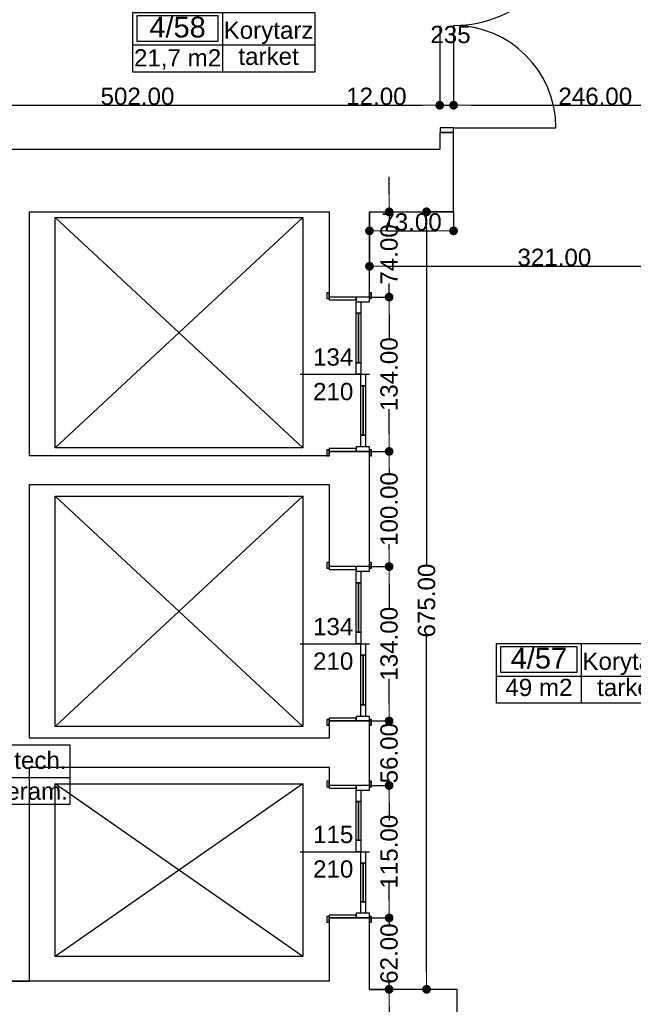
# Model space of a CAD drawing. Header units: millimetres. Extents: x -166872 to -65719, y 14266 to 44345.
# Tile 53 of 65: x -99884 to -94558, y 24589 to 33137. Entities that reach past the tile are written whole.
import ezdxf
from ezdxf.enums import TextEntityAlignment as Align

# ---------------------------------------------------------------- set-up
doc = ezdxf.new("R2010")
doc.units = ezdxf.units.MM
doc.header["$MEASUREMENT"] = 0
for name, color, linetype in [('Drzwi', 7, 'Continuous'), ('Obiekt', 7, 'Continuous'), ('Polilinia', 7, 'Continuous'), ('Strefa', 7, 'Continuous'), ('Słup', 7, 'Continuous'), ('Wymiary', 63, 'Continuous'), ('Ściana', 7, 'Continuous')]:
    doc.layers.add(name, color=color, linetype=linetype)
doc.styles.add('Arial', font='txt')
doc.dimstyles.new('GENERATED_STYLE__1', dxfattribs={"dimtxt": 150, "dimasz": 152, "dimexe": 0.18, "dimexo": 0, "dimgap": 0.09, "dimtad": 1, "dimtih": 1, "dimtoh": 1, "dimlfac": 0.1, "dimzin": 0, "dimdsep": 46, "dimtxsty": 'Arial', "dimblk": 'ARROWHEAD_11', "dimblk1": 'ARROWHEAD_11', "dimblk2": 'ARROWHEAD_11', "dimcen": 0.09, "dimclrd": 114, "dimclre": 114, "dimclrt": 114, "dimazin": 0, "dimtfac": 1, "dimtdec": 4, "dimtmove": 0, "dimatfit": 3, "dimfxl": 1, "dimtolj": 1, "dimtzin": 0, "dimarcsym": 0})
doc.dimstyles.new('GENERATED_STYLE__2', dxfattribs={"dimtxt": 150, "dimasz": 152, "dimexe": 0.18, "dimexo": 0, "dimgap": 0.09, "dimtad": 1, "dimlfac": 0.1, "dimzin": 0, "dimdsep": 46, "dimtxsty": 'Arial', "dimblk": 'ARROWHEAD_11', "dimblk1": 'ARROWHEAD_11', "dimblk2": 'ARROWHEAD_11', "dimcen": 0.09, "dimclrd": 114, "dimclre": 114, "dimclrt": 114, "dimazin": 0, "dimtfac": 1, "dimtdec": 4, "dimtmove": 0, "dimatfit": 3, "dimfxl": 1, "dimtolj": 1, "dimtzin": 0, "dimarcsym": 0})

# ---------------------------------------------------------------- blocks, each defined once
blk = doc.blocks.new('Korytarz_4_57_57', base_point=(-95010.3, 27439.4))
at = {"layer": 'Strefa'}
for p, q in [((-95744.4, 27722.2), (-94209.7, 27722.2)), ((-95744.4, 27203.6), (-95744.4, 27722.2)), ((-95707.7, 27696.3), (-95047, 27696.3)), ((-95707.7, 27470), (-95707.7, 27696.3)), ((-95047, 27696.3), (-95047, 27470)), ((-95010.3, 27722.2), (-95010.3, 27203.6)), ((-94209.7, 27722.2), (-94209.7, 27203.6)), ((-95744.4, 27439.4), (-94209.7, 27439.4)), ((-95047, 27470), (-95707.7, 27470)), ((-94209.7, 27203.6), (-95744.4, 27203.6))]:
    blk.add_line(p, q, dxfattribs=at)
at = {"layer": 'Strefa', "style": 'Arial'}
for tag, height, p in [('ROOM_NUMBER', 180, (-95377.4, 27594.3)), ('ROOM_NAME', 150, (-94610, 27567.8)), ('ROOM_CALC_AREA', 150, (-95377.4, 27340.6)), ('floor_f', 150, (-94610, 27340.7))]:
    blk.add_attdef(tag, text='', height=height, dxfattribs=at).set_placement(p, align=Align.MIDDLE_CENTER)
blk = doc.blocks.new('Korytarz_4_58_58', base_point=(-98124.2, 32918.1))
at = {"layer": 'Strefa'}
for p, q in [((-98903.2, 33201), (-97323.5, 33201)), ((-98903.2, 32682.4), (-98903.2, 33201)), ((-98864.3, 33175.1), (-98163.1, 33175.1)), ((-98864.3, 32948.8), (-98864.3, 33175.1)), ((-98163.1, 33175.1), (-98163.1, 32948.8)), ((-98124.2, 33201), (-98124.2, 32682.4)), ((-97323.5, 33201), (-97323.5, 32682.4)), ((-98903.2, 32918.1), (-97323.5, 32918.1)), ((-98163.1, 32948.8), (-98864.3, 32948.8)), ((-97323.5, 32682.4), (-98903.2, 32682.4))]:
    blk.add_line(p, q, dxfattribs=at)
at = {"layer": 'Strefa', "style": 'Arial'}
for tag, height, p in [('ROOM_NUMBER', 180, (-98513.7, 33073)), ('ROOM_NAME', 150, (-97723.9, 33046.5)), ('floor_f', 150, (-97723.9, 32819.5)), ('ROOM_CALC_AREA', 150, (-98513.7, 32806.1))]:
    blk.add_attdef(tag, text='', height=height, dxfattribs=at).set_placement(p, align=Align.MIDDLE_CENTER)
blk = doc.blocks.new('Szacht tech._4_64_64', base_point=(-100657.4, 26559.1))
at = {"layer": 'Strefa'}
for p, q in [((-101391.5, 26841.9), (-99449.3, 26841.9)), ((-101391.5, 26323.4), (-101391.5, 26841.9)), ((-100657.4, 26841.9), (-100657.4, 26323.4)), ((-99449.3, 26841.9), (-99449.3, 26323.4)), ((-101354.8, 26816), (-100694.1, 26816)), ((-101354.8, 26589.7), (-101354.8, 26816)), ((-100694.1, 26816), (-100694.1, 26589.7)), ((-100694.1, 26589.7), (-101354.8, 26589.7)), ((-101391.5, 26559.1), (-99449.3, 26559.1)), ((-99449.3, 26323.4), (-101391.5, 26323.4))]:
    blk.add_line(p, q, dxfattribs=at)
at = {"layer": 'Strefa', "style": 'Arial'}
for tag, height, p in [('ROOM_NUMBER', 180, (-101024.4, 26714)), ('ROOM_NAME', 150, (-100053.3, 26707.9)), ('ROOM_CALC_AREA', 150, (-101024.4, 26447)), ('floor_f', 150, (-100053.3, 26440))]:
    blk.add_attdef(tag, text='', height=height, dxfattribs=at).set_placement(p, align=Align.MIDDLE_CENTER)
blk = doc.blocks.new('ARROWHEAD_11')
at = {"color": 0, "linetype": 'Continuous', "lineweight": 0}
blk.add_line((0, 0), (-1, 0), dxfattribs=at)
at = {"color": 0, "linetype": 'Continuous', "lineweight": 0, "const_width": 0.25, "flags": 128}
blk.add_lwpolyline([(-0.125, 0, 1), (0.125, 0, 1)], format="xyb", close=True, dxfattribs=at)
blk = doc.blocks.new('*D5661')
at = {"layer": 'Defpoints', "color": 0}
for p in [(-101258, 25759.3), (-98938, 16957.2), (-98938, 16399.3)]:
    blk.add_point(p, dxfattribs=at)
at = {"layer": 'Wymiary', "color": 114, "lineweight": -2}
for p, q in [((-101258, 25759.3), (-101258, 16957)), ((-101106, 16957.2), (-99090, 16957.2)), ((-98938, 16399.3), (-98938, 16957.4))]:
    blk.add_line(p, q, dxfattribs=at)
at = {"layer": 'Wymiary', "color": 114, "lineweight": -2, "xscale": 152, "yscale": 152, "zscale": 152, "rotation": 180}
blk.add_blockref('ARROWHEAD_11', (-101258, 16957.2), dxfattribs=at)
at = {"layer": 'Wymiary', "color": 114, "lineweight": -2, "xscale": 152, "yscale": 152, "zscale": 152}
blk.add_blockref('ARROWHEAD_11', (-98938, 16957.2), dxfattribs=at)
at = {"layer": 'Wymiary', "color": 114, "lineweight": 13, "insert": (-99984.2, 17033.9), "char_height": 150, "attachment_point": 5, "style": 'Arial'}
blk.add_mtext('\\A1;232.00', dxfattribs=at)
blk = doc.blocks.new('*D5711')
at = {"layer": 'Defpoints', "color": 0}
for p in [(-96798, 34730.8), (-96798, 34704.3), (-101258, 25759.3)]:
    blk.add_point(p, dxfattribs=at)
at = {"layer": 'Wymiary', "color": 114, "lineweight": -2}
for p, q in [((-101258, 25759.3), (-101258, 34731)), ((-101106, 34730.8), (-96950, 34730.8)), ((-96798, 34704.3), (-96798, 34731))]:
    blk.add_line(p, q, dxfattribs=at)
at = {"layer": 'Wymiary', "color": 114, "lineweight": -2, "xscale": 152, "yscale": 152, "zscale": 152, "rotation": 180}
blk.add_blockref('ARROWHEAD_11', (-101258, 34730.8), dxfattribs=at)
at = {"layer": 'Wymiary', "color": 114, "lineweight": -2, "xscale": 152, "yscale": 152, "zscale": 152}
blk.add_blockref('ARROWHEAD_11', (-96798, 34730.8), dxfattribs=at)
at = {"layer": 'Wymiary', "color": 114, "lineweight": 13, "insert": (-99028, 34807.5), "char_height": 150, "attachment_point": 5, "style": 'Arial'}
blk.add_mtext('\\A1;446.00', dxfattribs=at)
blk = doc.blocks.new('*D5746')
at = {"layer": 'Defpoints', "color": 0}
for p in [(-96238, 33084.3), (-96238, 32394.6), (-101258, 25759.3)]:
    blk.add_point(p, dxfattribs=at)
at = {"layer": 'Wymiary', "color": 114, "lineweight": -2}
for p, q in [((-96238, 33084.3), (-96238, 32394.4)), ((-101258, 25759.3), (-101258, 32394.8)), ((-101106, 32394.6), (-96390, 32394.6))]:
    blk.add_line(p, q, dxfattribs=at)
at = {"layer": 'Wymiary', "color": 114, "lineweight": -2, "xscale": 152, "yscale": 152, "zscale": 152, "rotation": 180}
blk.add_blockref('ARROWHEAD_11', (-101258, 32394.6), dxfattribs=at)
at = {"layer": 'Wymiary', "color": 114, "lineweight": -2, "xscale": 152, "yscale": 152, "zscale": 152}
blk.add_blockref('ARROWHEAD_11', (-96238, 32394.6), dxfattribs=at)
at = {"layer": 'Wymiary', "color": 114, "lineweight": 13, "insert": (-98861.8, 32471.3), "char_height": 150, "attachment_point": 5, "style": 'Arial'}
blk.add_mtext('\\A1;502.00', dxfattribs=at)
blk = doc.blocks.new('*D5747')
at = {"layer": 'Defpoints', "color": 0}
for p in [(-96238, 33084.3), (-96118, 33084.3), (-96118, 32394.6)]:
    blk.add_point(p, dxfattribs=at)
at = {"layer": 'Wymiary', "color": 114, "lineweight": -2}
for p, q in [((-96238, 33084.3), (-96238, 32394.4)), ((-96118, 33084.3), (-96118, 32394.4)), ((-97033.7, 32394.6), (-96542, 32394.6)), ((-96542, 32394.6), (-96390, 32394.6)), ((-96238, 32394.6), (-96118, 32394.6)), ((-95966, 32394.6), (-95814, 32394.6))]:
    blk.add_line(p, q, dxfattribs=at)
at = {"layer": 'Wymiary', "color": 114, "lineweight": -2, "xscale": 152, "yscale": 152, "zscale": 152}
blk.add_blockref('ARROWHEAD_11', (-96238, 32394.6), dxfattribs=at)
at = {"layer": 'Wymiary', "color": 114, "lineweight": -2, "xscale": 152, "yscale": 152, "zscale": 152, "rotation": 180}
blk.add_blockref('ARROWHEAD_11', (-96118, 32394.6), dxfattribs=at)
at = {"layer": 'Wymiary', "color": 114, "lineweight": 13, "insert": (-96787.9, 32471.3), "char_height": 150, "attachment_point": 5, "style": 'Arial'}
blk.add_mtext('\\A1;12.00', dxfattribs=at)
blk = doc.blocks.new('*D5748')
at = {"layer": 'Defpoints', "color": 0}
for p in [(-96118, 33084.3), (-93658, 32394.6), (-93658, 31799.3)]:
    blk.add_point(p, dxfattribs=at)
at = {"layer": 'Wymiary', "color": 114, "lineweight": -2}
for p, q in [((-96118, 33084.3), (-96118, 32394.4)), ((-95966, 32394.6), (-93810, 32394.6)), ((-93658, 31799.3), (-93658, 32394.8))]:
    blk.add_line(p, q, dxfattribs=at)
at = {"layer": 'Wymiary', "color": 114, "lineweight": -2, "xscale": 152, "yscale": 152, "zscale": 152, "rotation": 180}
blk.add_blockref('ARROWHEAD_11', (-96118, 32394.6), dxfattribs=at)
at = {"layer": 'Wymiary', "color": 114, "lineweight": -2, "xscale": 152, "yscale": 152, "zscale": 152}
blk.add_blockref('ARROWHEAD_11', (-93658, 32394.6), dxfattribs=at)
at = {"layer": 'Wymiary', "color": 114, "lineweight": 13, "insert": (-94888, 32471.3), "char_height": 150, "attachment_point": 5, "style": 'Arial'}
blk.add_mtext('\\A1;246.00', dxfattribs=at)
blk = doc.blocks.new('*D5908')
at = {"layer": 'Defpoints', "color": 0}
for p in [(-96848, 31469.3), (-93638, 30996.6), (-93638, 30849.3)]:
    blk.add_point(p, dxfattribs=at)
at = {"layer": 'Wymiary', "color": 114, "lineweight": -2}
for p, q in [((-96848, 31469.3), (-96848, 30996.4)), ((-96696, 30996.6), (-93790, 30996.6)), ((-93638, 30849.3), (-93638, 30996.8))]:
    blk.add_line(p, q, dxfattribs=at)
at = {"layer": 'Wymiary', "color": 114, "lineweight": -2, "xscale": 152, "yscale": 152, "zscale": 152, "rotation": 180}
blk.add_blockref('ARROWHEAD_11', (-96848, 30996.6), dxfattribs=at)
at = {"layer": 'Wymiary', "color": 114, "lineweight": -2, "xscale": 152, "yscale": 152, "zscale": 152}
blk.add_blockref('ARROWHEAD_11', (-93638, 30996.6), dxfattribs=at)
at = {"layer": 'Wymiary', "color": 114, "lineweight": 13, "insert": (-95243, 31073.3), "char_height": 150, "attachment_point": 5, "style": 'Arial'}
blk.add_mtext('\\A1;321.00', dxfattribs=at)
blk = doc.blocks.new('*D5913')
at = {"layer": 'Defpoints', "color": 0}
for p in [(-96848, 31469.3), (-96118, 31469.3), (-96118, 31304.1)]:
    blk.add_point(p, dxfattribs=at)
at = {"layer": 'Wymiary', "color": 114, "lineweight": -2}
for p, q in [((-96848, 31469.3), (-96848, 31303.9)), ((-96118, 31469.3), (-96118, 31303.9)), ((-96696, 31304.1), (-96270, 31304.1))]:
    blk.add_line(p, q, dxfattribs=at)
at = {"layer": 'Wymiary', "color": 114, "lineweight": -2, "xscale": 152, "yscale": 152, "zscale": 152, "rotation": 180}
blk.add_blockref('ARROWHEAD_11', (-96848, 31304.1), dxfattribs=at)
at = {"layer": 'Wymiary', "color": 114, "lineweight": -2, "xscale": 152, "yscale": 152, "zscale": 152}
blk.add_blockref('ARROWHEAD_11', (-96118, 31304.1), dxfattribs=at)
at = {"layer": 'Wymiary', "color": 114, "lineweight": 13, "insert": (-96483, 31380.8), "char_height": 150, "attachment_point": 5, "style": 'Arial'}
blk.add_mtext('\\A1;73.00', dxfattribs=at)
blk = doc.blocks.new('*D5945')
at = {"layer": 'Defpoints', "color": 0}
for p in [(-96848, 25339.3), (-96677.5, 25339.3), (-96848, 24719.3)]:
    blk.add_point(p, dxfattribs=at)
at = {"layer": 'Wymiary', "color": 114, "lineweight": -2}
for p, q in [((-96677.5, 25491.3), (-96677.5, 25643.3)), ((-96848, 25339.3), (-96677.3, 25339.3)), ((-96677.5, 25339.3), (-96677.5, 25282.7)), ((-96848, 24719.3), (-96677.3, 24719.3)), ((-96677.5, 24719.3), (-96677.5, 24776)), ((-96677.5, 24567.3), (-96677.5, 24415.3))]:
    blk.add_line(p, q, dxfattribs=at)
at = {"layer": 'Wymiary', "color": 114, "lineweight": -2, "xscale": 152, "yscale": 152, "zscale": 152}
for p, rotation in [((-96677.5, 25339.3), 270), ((-96677.5, 24719.3), 90)]:
    blk.add_blockref('ARROWHEAD_11', p, dxfattribs=dict(at, rotation=rotation))
at = {"layer": 'Wymiary', "color": 114, "lineweight": 13, "insert": (-96677.5, 25029.3), "char_height": 150, "attachment_point": 5, "rotation": 90, "style": 'Arial'}
blk.add_mtext('\\A1;62.00', dxfattribs=at)
blk = doc.blocks.new('*D5946')
at = {"layer": 'Defpoints', "color": 0}
for p in [(-96848, 26489.3), (-96677.5, 26489.3), (-96848, 25339.3)]:
    blk.add_point(p, dxfattribs=at)
at = {"layer": 'Wymiary', "color": 114, "lineweight": -2}
for p, q in [((-96848, 26489.3), (-96677.3, 26489.3)), ((-96677.5, 26337.3), (-96677.5, 26218.5)), ((-96677.5, 25491.3), (-96677.5, 25610.2)), ((-96848, 25339.3), (-96677.3, 25339.3))]:
    blk.add_line(p, q, dxfattribs=at)
at = {"layer": 'Wymiary', "color": 114, "lineweight": -2, "xscale": 152, "yscale": 152, "zscale": 152}
for p, rotation in [((-96677.5, 26489.3), 90), ((-96677.5, 25339.3), 270)]:
    blk.add_blockref('ARROWHEAD_11', p, dxfattribs=dict(at, rotation=rotation))
at = {"layer": 'Wymiary', "color": 114, "lineweight": 13, "insert": (-96677.5, 25914.3), "char_height": 150, "attachment_point": 5, "rotation": 90, "style": 'Arial'}
blk.add_mtext('\\A1;115.00', dxfattribs=at)
blk = doc.blocks.new('*D5947')
at = {"layer": 'Defpoints', "color": 0}
for p in [(-96848, 27049.3), (-96677.5, 27049.3), (-96848, 26489.3)]:
    blk.add_point(p, dxfattribs=at)
at = {"layer": 'Wymiary', "color": 114, "lineweight": -2}
for p, q in [((-96677.5, 27201.3), (-96677.5, 27353.3)), ((-96848, 27049.3), (-96677.3, 27049.3)), ((-96677.5, 27049.3), (-96677.5, 27022.2)), ((-96677.5, 26489.3), (-96677.5, 26516.4)), ((-96848, 26489.3), (-96677.3, 26489.3)), ((-96677.5, 26337.3), (-96677.5, 26185.3))]:
    blk.add_line(p, q, dxfattribs=at)
at = {"layer": 'Wymiary', "color": 114, "lineweight": -2, "xscale": 152, "yscale": 152, "zscale": 152}
for p, rotation in [((-96677.5, 27049.3), 270), ((-96677.5, 26489.3), 90)]:
    blk.add_blockref('ARROWHEAD_11', p, dxfattribs=dict(at, rotation=rotation))
at = {"layer": 'Wymiary', "color": 114, "lineweight": 13, "insert": (-96677.5, 26769.3), "char_height": 150, "attachment_point": 5, "rotation": 90, "style": 'Arial'}
blk.add_mtext('\\A1;56.00', dxfattribs=at)
blk = doc.blocks.new('*D5948')
at = {"layer": 'Defpoints', "color": 0}
for p in [(-96848, 28389.3), (-96677.5, 28389.3), (-96848, 27049.3)]:
    blk.add_point(p, dxfattribs=at)
at = {"layer": 'Wymiary', "color": 114, "lineweight": -2}
for p, q in [((-96848, 28389.3), (-96677.3, 28389.3)), ((-96677.5, 28237.3), (-96677.5, 28023.5)), ((-96677.5, 27201.3), (-96677.5, 27415.2)), ((-96848, 27049.3), (-96677.3, 27049.3))]:
    blk.add_line(p, q, dxfattribs=at)
at = {"layer": 'Wymiary', "color": 114, "lineweight": -2, "xscale": 152, "yscale": 152, "zscale": 152}
for p, rotation in [((-96677.5, 28389.3), 90), ((-96677.5, 27049.3), 270)]:
    blk.add_blockref('ARROWHEAD_11', p, dxfattribs=dict(at, rotation=rotation))
at = {"layer": 'Wymiary', "color": 114, "lineweight": 13, "insert": (-96677.5, 27719.3), "char_height": 150, "attachment_point": 5, "rotation": 90, "style": 'Arial'}
blk.add_mtext('\\A1;134.00', dxfattribs=at)
blk = doc.blocks.new('*D5949')
at = {"layer": 'Defpoints', "color": 0}
for p in [(-96848, 29389.3), (-96677.5, 29389.3), (-96848, 28389.3)]:
    blk.add_point(p, dxfattribs=at)
at = {"layer": 'Wymiary', "color": 114, "lineweight": -2}
for p, q in [((-96848, 29389.3), (-96677.3, 29389.3)), ((-96677.5, 29237.3), (-96677.5, 29193.5)), ((-96677.5, 28541.3), (-96677.5, 28585.2)), ((-96848, 28389.3), (-96677.3, 28389.3))]:
    blk.add_line(p, q, dxfattribs=at)
at = {"layer": 'Wymiary', "color": 114, "lineweight": -2, "xscale": 152, "yscale": 152, "zscale": 152}
for p, rotation in [((-96677.5, 29389.3), 90), ((-96677.5, 28389.3), 270)]:
    blk.add_blockref('ARROWHEAD_11', p, dxfattribs=dict(at, rotation=rotation))
at = {"layer": 'Wymiary', "color": 114, "lineweight": 13, "insert": (-96677.5, 28889.3), "char_height": 150, "attachment_point": 5, "rotation": 90, "style": 'Arial'}
blk.add_mtext('\\A1;100.00', dxfattribs=at)
blk = doc.blocks.new('*D5950')
at = {"layer": 'Defpoints', "color": 0}
for p in [(-96848, 30729.3), (-96677.5, 30729.3), (-96848, 29389.3)]:
    blk.add_point(p, dxfattribs=at)
at = {"layer": 'Wymiary', "color": 114, "lineweight": -2}
for p, q in [((-96848, 30729.3), (-96677.3, 30729.3)), ((-96677.5, 30577.3), (-96677.5, 30363.5)), ((-96677.5, 29541.3), (-96677.5, 29755.2)), ((-96848, 29389.3), (-96677.3, 29389.3))]:
    blk.add_line(p, q, dxfattribs=at)
at = {"layer": 'Wymiary', "color": 114, "lineweight": -2, "xscale": 152, "yscale": 152, "zscale": 152}
for p, rotation in [((-96677.5, 30729.3), 90), ((-96677.5, 29389.3), 270)]:
    blk.add_blockref('ARROWHEAD_11', p, dxfattribs=dict(at, rotation=rotation))
at = {"layer": 'Wymiary', "color": 114, "lineweight": 13, "insert": (-96677.5, 30059.3), "char_height": 150, "attachment_point": 5, "rotation": 90, "style": 'Arial'}
blk.add_mtext('\\A1;134.00', dxfattribs=at)
blk = doc.blocks.new('*D5951')
at = {"layer": 'Defpoints', "color": 0}
for p in [(-96848, 31469.3), (-96677.5, 31469.3), (-96848, 30729.3)]:
    blk.add_point(p, dxfattribs=at)
at = {"layer": 'Wymiary', "color": 114, "lineweight": -2}
for p, q in [((-96677.5, 31621.3), (-96677.5, 31773.3)), ((-96848, 31469.3), (-96677.3, 31469.3)), ((-96677.5, 31469.3), (-96677.5, 31351.6)), ((-96677.5, 30729.3), (-96677.5, 30847)), ((-96848, 30729.3), (-96677.3, 30729.3)), ((-96677.5, 30577.3), (-96677.5, 30425.3))]:
    blk.add_line(p, q, dxfattribs=at)
at = {"layer": 'Wymiary', "color": 114, "lineweight": -2, "xscale": 152, "yscale": 152, "zscale": 152}
for p, rotation in [((-96677.5, 31469.3), 270), ((-96677.5, 30729.3), 90)]:
    blk.add_blockref('ARROWHEAD_11', p, dxfattribs=dict(at, rotation=rotation))
at = {"layer": 'Wymiary', "color": 114, "lineweight": 13, "insert": (-96677.5, 31099.3), "char_height": 150, "attachment_point": 5, "rotation": 90, "style": 'Arial'}
blk.add_mtext('\\A1;74.00', dxfattribs=at)
blk = doc.blocks.new('*D5952')
at = {"layer": 'Defpoints', "color": 0}
for p in [(-96352.2, 31469.3), (-96118, 31469.3), (-96088, 24719.3)]:
    blk.add_point(p, dxfattribs=at)
at = {"layer": 'Wymiary', "color": 114, "lineweight": -2}
for p, q in [((-96118, 31469.3), (-96352.4, 31469.3)), ((-96352.2, 31317.3), (-96352.2, 28405.9)), ((-96352.2, 24871.3), (-96352.2, 27782.7)), ((-96088, 24719.3), (-96352.4, 24719.3))]:
    blk.add_line(p, q, dxfattribs=at)
at = {"layer": 'Wymiary', "color": 114, "lineweight": -2, "xscale": 152, "yscale": 152, "zscale": 152}
for p, rotation in [((-96352.2, 31469.3), 90), ((-96352.2, 24719.3), 270)]:
    blk.add_blockref('ARROWHEAD_11', p, dxfattribs=dict(at, rotation=rotation))
at = {"layer": 'Wymiary', "color": 114, "lineweight": 13, "insert": (-96352.2, 28094.3), "char_height": 150, "attachment_point": 5, "rotation": 90, "style": 'Arial'}
blk.add_mtext('\\A1;675.00', dxfattribs=at)

msp = doc.modelspace()

# ---------------------------------------------------------------- linework, layer by layer
at = {"layer": 'Drzwi'}
for p, q in [((-96118.019, 32199.32), (-96233.019, 32199.32)), ((-96233.019, 32199.32), (-96233.019, 32159.32)), ((-96233.019, 32159.32), (-96118.019, 32159.32)), ((-96118.019, 32159.32), (-96233.019, 32159.32)), ((-96118.019, 32159.32), (-96118.019, 32199.32)), ((-96118.019, 32199.32), (-95230.019, 32199.32)), ((-97198.019, 30766.32), (-97217.019, 30766.32)), ((-97217.019, 30766.32), (-97217.019, 30716.32)), ((-97217.019, 30716.32), (-97198.019, 30716.32)), ((-97198.019, 30716.32), (-97198.019, 30766.32)), ((-97198.019, 30729.32), (-97198.019, 30766.32)), ((-96963.019, 30729.32), (-97198.019, 30729.32)), ((-97198.019, 30729.32), (-97198.019, 30704.32)), ((-96963.019, 30729.32), (-97198.019, 30729.32)), ((-97198.019, 30704.32), (-96963.019, 30704.32)), ((-96963.019, 30704.32), (-96963.019, 30729.32)), ((-96848.019, 30729.32), (-96963.019, 30729.32)), ((-96963.019, 30729.32), (-96963.019, 30689.32)), ((-96848.019, 30729.32), (-96963.019, 30729.32)), ((-96963.019, 30689.32), (-96848.019, 30689.32)), ((-96963.019, 30589.32), (-96963.019, 30689.32)), ((-96963.019, 30689.32), (-96923.019, 30689.32)), ((-96923.019, 30689.32), (-96923.019, 30589.32)), ((-96829.019, 30766.32), (-96848.019, 30766.32)), ((-96848.019, 30766.32), (-96848.019, 30716.32)), ((-96848.019, 30729.32), (-96848.019, 30766.32)), ((-96848.019, 30689.32), (-96848.019, 30729.32)), ((-96848.019, 30716.32), (-96829.019, 30716.32)), ((-96829.019, 30716.32), (-96829.019, 30766.32)), ((-96963.019, 30589.32), (-96943.019, 30589.32)), ((-96963.019, 30159.32), (-96963.019, 30589.32)), ((-96923.019, 30589.32), (-96963.019, 30589.32)), ((-96943.019, 30589.32), (-96943.019, 30159.32)), ((-96943.019, 30589.32), (-96923.019, 30589.32)), ((-96943.019, 30159.32), (-96943.019, 30589.32)), ((-96943.019, 30159.32), (-96943.019, 30589.32)), ((-96923.019, 30589.32), (-96923.019, 30159.32)), ((-96943.019, 30159.32), (-96963.019, 30159.32)), ((-96963.019, 30059.32), (-96963.019, 30159.32)), ((-96963.019, 30159.32), (-96923.019, 30159.32)), ((-96923.019, 30159.32), (-96943.019, 30159.32)), ((-96923.019, 30159.32), (-96923.019, 30059.32)), ((-96923.019, 30059.32), (-96963.019, 30059.32)), ((-96923.019, 29959.32), (-96923.019, 30059.32)), ((-96923.019, 30059.32), (-96883.019, 30059.32)), ((-96883.019, 30059.32), (-96883.019, 29959.32)), ((-96923.019, 29959.32), (-96903.019, 29959.32)), ((-96923.019, 29529.32), (-96923.019, 29959.32)), ((-96883.019, 29959.32), (-96923.019, 29959.32)), ((-96903.019, 29959.32), (-96903.019, 29529.32)), ((-96903.019, 29959.32), (-96883.019, 29959.32)), ((-96903.019, 29529.32), (-96903.019, 29959.32)), ((-96903.019, 29529.32), (-96903.019, 29959.32)), ((-96883.019, 29959.32), (-96883.019, 29529.32)), ((-96903.019, 29529.32), (-96923.019, 29529.32)), ((-96923.019, 29429.32), (-96923.019, 29529.32)), ((-96923.019, 29529.32), (-96883.019, 29529.32)), ((-96883.019, 29529.32), (-96903.019, 29529.32)), ((-96883.019, 29529.32), (-96883.019, 29429.32)), ((-96963.019, 29414.32), (-97198.019, 29414.32)), ((-97198.019, 29414.32), (-97198.019, 29389.32)), ((-96848.019, 29429.32), (-96963.019, 29429.32)), ((-96963.019, 29429.32), (-96963.019, 29389.32)), ((-96963.019, 29389.32), (-96963.019, 29414.32)), ((-96883.019, 29429.32), (-96923.019, 29429.32)), ((-96848.019, 29389.32), (-96848.019, 29429.32)), ((-97217.019, 29402.32), (-97217.019, 29352.32)), ((-97198.019, 29402.32), (-97217.019, 29402.32)), ((-97217.019, 29352.32), (-97198.019, 29352.32)), ((-97198.019, 29352.32), (-97198.019, 29402.32)), ((-97198.019, 29389.32), (-96963.019, 29389.32)), ((-96963.019, 29389.32), (-97198.019, 29389.32)), ((-97198.019, 29389.32), (-97198.019, 29352.32)), ((-96963.019, 29389.32), (-96848.019, 29389.32)), ((-96848.019, 29389.32), (-96963.019, 29389.32)), ((-96848.019, 29402.32), (-96848.019, 29352.32)), ((-96829.019, 29402.32), (-96848.019, 29402.32)), ((-96848.019, 29389.32), (-96848.019, 29352.32)), ((-96848.019, 29352.32), (-96829.019, 29352.32)), ((-96829.019, 29352.32), (-96829.019, 29402.32)), ((-97198.019, 28426.32), (-97217.019, 28426.32)), ((-97217.019, 28426.32), (-97217.019, 28376.32)), ((-97198.019, 28376.32), (-97198.019, 28426.32)), ((-97198.019, 28389.32), (-97198.019, 28426.32)), ((-96963.019, 28389.32), (-97198.019, 28389.32)), ((-97198.019, 28389.32), (-97198.019, 28364.32)), ((-96963.019, 28389.32), (-97198.019, 28389.32)), ((-96963.019, 28364.32), (-96963.019, 28389.32)), ((-96848.019, 28389.32), (-96963.019, 28389.32)), ((-96963.019, 28389.32), (-96963.019, 28349.32)), ((-96848.019, 28389.32), (-96963.019, 28389.32)), ((-96829.019, 28426.32), (-96848.019, 28426.32)), ((-96848.019, 28426.32), (-96848.019, 28376.32)), ((-96848.019, 28389.32), (-96848.019, 28426.32)), ((-96848.019, 28349.32), (-96848.019, 28389.32)), ((-96829.019, 28376.32), (-96829.019, 28426.32)), ((-97217.019, 28376.32), (-97198.019, 28376.32)), ((-97198.019, 28364.32), (-96963.019, 28364.32)), ((-96963.019, 28349.32), (-96848.019, 28349.32)), ((-96963.019, 28249.32), (-96963.019, 28349.32)), ((-96963.019, 28349.32), (-96923.019, 28349.32)), ((-96923.019, 28349.32), (-96923.019, 28249.32)), ((-96848.019, 28376.32), (-96829.019, 28376.32)), ((-96963.019, 28249.32), (-96943.019, 28249.32)), ((-96963.019, 27819.32), (-96963.019, 28249.32)), ((-96923.019, 28249.32), (-96963.019, 28249.32)), ((-96943.019, 28249.32), (-96943.019, 27819.32)), ((-96943.019, 28249.32), (-96923.019, 28249.32)), ((-96943.019, 27819.32), (-96943.019, 28249.32)), ((-96943.019, 27819.32), (-96943.019, 28249.32)), ((-96923.019, 28249.32), (-96923.019, 27819.32)), ((-96943.019, 27819.32), (-96963.019, 27819.32)), ((-96963.019, 27719.32), (-96963.019, 27819.32)), ((-96963.019, 27819.32), (-96923.019, 27819.32)), ((-96923.019, 27819.32), (-96943.019, 27819.32)), ((-96923.019, 27819.32), (-96923.019, 27719.32)), ((-96923.019, 27719.32), (-96963.019, 27719.32)), ((-96923.019, 27619.32), (-96923.019, 27719.32)), ((-96923.019, 27719.32), (-96883.019, 27719.32)), ((-96883.019, 27719.32), (-96883.019, 27619.32)), ((-96923.019, 27619.32), (-96903.019, 27619.32)), ((-96923.019, 27189.32), (-96923.019, 27619.32)), ((-96883.019, 27619.32), (-96923.019, 27619.32)), ((-96903.019, 27619.32), (-96903.019, 27189.32)), ((-96903.019, 27619.32), (-96883.019, 27619.32)), ((-96903.019, 27189.32), (-96903.019, 27619.32)), ((-96903.019, 27189.32), (-96903.019, 27619.32)), ((-96883.019, 27619.32), (-96883.019, 27189.32)), ((-96903.019, 27189.32), (-96923.019, 27189.32)), ((-96923.019, 27089.32), (-96923.019, 27189.32)), ((-96923.019, 27189.32), (-96883.019, 27189.32)), ((-96883.019, 27189.32), (-96903.019, 27189.32)), ((-96883.019, 27189.32), (-96883.019, 27089.32)), ((-97217.019, 27062.32), (-97217.019, 27012.32)), ((-97198.019, 27062.32), (-97217.019, 27062.32)), ((-97217.019, 27012.32), (-97198.019, 27012.32)), ((-96963.019, 27074.32), (-97198.019, 27074.32)), ((-97198.019, 27074.32), (-97198.019, 27049.32)), ((-97198.019, 27012.32), (-97198.019, 27062.32)), ((-97198.019, 27049.32), (-96963.019, 27049.32)), ((-96963.019, 27049.32), (-97198.019, 27049.32)), ((-97198.019, 27049.32), (-97198.019, 27012.32)), ((-96848.019, 27089.32), (-96963.019, 27089.32)), ((-96963.019, 27089.32), (-96963.019, 27049.32)), ((-96963.019, 27049.32), (-96963.019, 27074.32)), ((-96963.019, 27049.32), (-96848.019, 27049.32)), ((-96848.019, 27049.32), (-96963.019, 27049.32)), ((-96883.019, 27089.32), (-96923.019, 27089.32)), ((-96848.019, 27049.32), (-96848.019, 27089.32)), ((-96848.019, 27062.32), (-96848.019, 27012.32)), ((-96829.019, 27062.32), (-96848.019, 27062.32)), ((-96848.019, 27049.32), (-96848.019, 27012.32)), ((-96848.019, 27012.32), (-96829.019, 27012.32)), ((-96829.019, 27012.32), (-96829.019, 27062.32)), ((-97198.019, 26526.32), (-97217.019, 26526.32)), ((-97217.019, 26526.32), (-97217.019, 26476.32)), ((-97198.019, 26476.32), (-97198.019, 26526.32)), ((-97198.019, 26489.32), (-97198.019, 26526.32)), ((-96829.019, 26526.32), (-96848.019, 26526.32)), ((-96848.019, 26526.32), (-96848.019, 26476.32)), ((-96848.019, 26489.32), (-96848.019, 26526.32)), ((-96829.019, 26476.32), (-96829.019, 26526.32)), ((-97217.019, 26476.32), (-97198.019, 26476.32)), ((-96963.019, 26489.32), (-97198.019, 26489.32)), ((-97198.019, 26489.32), (-97198.019, 26464.32)), ((-96963.019, 26489.32), (-97198.019, 26489.32)), ((-97198.019, 26464.32), (-96963.019, 26464.32)), ((-96963.019, 26464.32), (-96963.019, 26489.32)), ((-96848.019, 26489.32), (-96963.019, 26489.32)), ((-96963.019, 26489.32), (-96963.019, 26449.32)), ((-96848.019, 26489.32), (-96963.019, 26489.32)), ((-96963.019, 26449.32), (-96848.019, 26449.32)), ((-96963.019, 26349.32), (-96963.019, 26449.32)), ((-96963.019, 26449.32), (-96923.019, 26449.32)), ((-96923.019, 26449.32), (-96923.019, 26349.32)), ((-96848.019, 26449.32), (-96848.019, 26489.32)), ((-96848.019, 26476.32), (-96829.019, 26476.32)), ((-96963.019, 26349.32), (-96943.019, 26349.32)), ((-96963.019, 26014.32), (-96963.019, 26349.32)), ((-96923.019, 26349.32), (-96963.019, 26349.32)), ((-96943.019, 26349.32), (-96943.019, 26014.32)), ((-96943.019, 26349.32), (-96923.019, 26349.32)), ((-96943.019, 26014.32), (-96943.019, 26349.32)), ((-96943.019, 26014.32), (-96943.019, 26349.32)), ((-96923.019, 26349.32), (-96923.019, 26014.32)), ((-96943.019, 26014.32), (-96963.019, 26014.32)), ((-96963.019, 25914.32), (-96963.019, 26014.32)), ((-96963.019, 26014.32), (-96923.019, 26014.32)), ((-96923.019, 26014.32), (-96943.019, 26014.32)), ((-96923.019, 26014.32), (-96923.019, 25914.32)), ((-96923.019, 25914.32), (-96963.019, 25914.32)), ((-96923.019, 25814.32), (-96923.019, 25914.32)), ((-96923.019, 25914.32), (-96883.019, 25914.32)), ((-96883.019, 25914.32), (-96883.019, 25814.32)), ((-96923.019, 25814.32), (-96903.019, 25814.32)), ((-96923.019, 25479.32), (-96923.019, 25814.32)), ((-96883.019, 25814.32), (-96923.019, 25814.32)), ((-96903.019, 25814.32), (-96903.019, 25479.32)), ((-96903.019, 25814.32), (-96883.019, 25814.32)), ((-96903.019, 25479.32), (-96903.019, 25814.32)), ((-96903.019, 25479.32), (-96903.019, 25814.32)), ((-96883.019, 25814.32), (-96883.019, 25479.32)), ((-96903.019, 25479.32), (-96923.019, 25479.32)), ((-96923.019, 25379.32), (-96923.019, 25479.32)), ((-96923.019, 25479.32), (-96883.019, 25479.32)), ((-96883.019, 25479.32), (-96903.019, 25479.32)), ((-96883.019, 25479.32), (-96883.019, 25379.32)), ((-97217.019, 25352.32), (-97217.019, 25302.32)), ((-97198.019, 25352.32), (-97217.019, 25352.32)), ((-97217.019, 25302.32), (-97198.019, 25302.32)), ((-96963.019, 25364.32), (-97198.019, 25364.32)), ((-97198.019, 25364.32), (-97198.019, 25339.32)), ((-97198.019, 25302.32), (-97198.019, 25352.32)), ((-97198.019, 25339.32), (-96963.019, 25339.32)), ((-96963.019, 25339.32), (-97198.019, 25339.32)), ((-97198.019, 25339.32), (-97198.019, 25302.32)), ((-96848.019, 25379.32), (-96963.019, 25379.32)), ((-96963.019, 25379.32), (-96963.019, 25339.32)), ((-96963.019, 25339.32), (-96963.019, 25364.32)), ((-96963.019, 25339.32), (-96848.019, 25339.32)), ((-96848.019, 25339.32), (-96963.019, 25339.32)), ((-96883.019, 25379.32), (-96923.019, 25379.32)), ((-96848.019, 25339.32), (-96848.019, 25379.32)), ((-96848.019, 25352.32), (-96848.019, 25302.32)), ((-96829.019, 25352.32), (-96848.019, 25352.32)), ((-96848.019, 25339.32), (-96848.019, 25302.32)), ((-96848.019, 25302.32), (-96829.019, 25302.32)), ((-96829.019, 25302.32), (-96829.019, 25352.32))]:
    msp.add_line(p, q, dxfattribs=at)
for centre, radius, start, end in [((-96118.019, 34119.32), 1032, 270, 0), ((-96118.019, 32199.32), 888, 0, 90)]:
    msp.add_arc(centre, radius, start, end, dxfattribs=at)
at = {"layer": 'Obiekt'}
for p, q in [((-97449.397, 30059.32), (-96848.019, 30059.32)), ((-97449.397, 27719.32), (-96848.019, 27719.32)), ((-97449.397, 25914.32), (-96848.019, 25914.32))]:
    msp.add_line(p, q, dxfattribs=at)
at = {"layer": 'Polilinia', "flags": 128}
for points in [[(-99576.119, 31421.06), (-97426.119, 31421.06), (-97426.119, 29421.06), (-99576.119, 29421.06)], [(-99576.119, 29000.14), (-97426.119, 29000.14), (-97426.119, 27000.14), (-99576.119, 27000.14)], [(-99576.119, 26504.222), (-97426.119, 26504.222), (-97426.119, 25004.222), (-99576.119, 25004.222)]]:
    msp.add_lwpolyline(points, close=True, dxfattribs=at)
for points in [[(-97426.119, 29421.06), (-99576.119, 31421.06), (-97426.119, 31421.06), (-99576.119, 29421.06)], [(-97426.119, 27000.14), (-99576.119, 29000.14), (-97426.119, 29000.14), (-99576.119, 27000.14)], [(-97426.119, 25004.222), (-99576.119, 26504.222), (-97426.119, 26504.222), (-99576.119, 25004.222)]]:
    msp.add_lwpolyline(points, dxfattribs=at)
at = {"layer": 'Słup'}
for p, q in [((-96088.019, 24719.32), (-96848.019, 24719.32)), ((-96088.019, 24439.32), (-96088.019, 24719.32))]:
    msp.add_line(p, q, dxfattribs=at)
at = {"layer": 'Ściana'}
for p, q in [((-96233.019, 32159.32), (-96238.019, 32159.32)), ((-96118.019, 32159.32), (-96233.019, 32159.32)), ((-97198.019, 30729.32), (-97198.019, 30766.32)), ((-96963.019, 30729.32), (-97198.019, 30729.32)), ((-96848.019, 30729.32), (-96963.019, 30729.32)), ((-96848.019, 30729.32), (-96848.019, 30766.32)), ((-97198.019, 29389.32), (-97198.019, 29352.32)), ((-96963.019, 29389.32), (-97198.019, 29389.32)), ((-96848.019, 29389.32), (-96963.019, 29389.32)), ((-96848.019, 29389.32), (-96848.019, 29352.32)), ((-97198.019, 28389.32), (-97198.019, 28426.32)), ((-96963.019, 28389.32), (-97198.019, 28389.32)), ((-96848.019, 28389.32), (-96963.019, 28389.32)), ((-96848.019, 28389.32), (-96848.019, 28426.32)), ((-97198.019, 27049.32), (-97198.019, 27012.32)), ((-96963.019, 27049.32), (-97198.019, 27049.32)), ((-96848.019, 27049.32), (-96963.019, 27049.32)), ((-96848.019, 27049.32), (-96848.019, 27012.32)), ((-97198.019, 26489.32), (-97198.019, 26526.32)), ((-96848.019, 26489.32), (-96848.019, 26526.32)), ((-96963.019, 26489.32), (-97198.019, 26489.32)), ((-96848.019, 26489.32), (-96963.019, 26489.32)), ((-97198.019, 25339.32), (-97198.019, 25302.32)), ((-96963.019, 25339.32), (-97198.019, 25339.32)), ((-96848.019, 25339.32), (-96963.019, 25339.32)), ((-96848.019, 25339.32), (-96848.019, 25302.32))]:
    msp.add_line(p, q, dxfattribs=at)
at = {"layer": 'Ściana', "flags": 128}
for points in [[(-96238.019, 32159.32), (-96238.019, 32009.32)], [(-96118.019, 31469.32), (-96118.019, 32159.32)], [(-96238.019, 32009.32), (-100048.019, 32009.32)], [(-99798.019, 29352.32), (-99798.019, 31469.32)], [(-99798.019, 31469.32), (-97198.019, 31469.32)], [(-97198.019, 31469.32), (-97198.019, 30729.32)], [(-96848.019, 31469.32), (-96118.019, 31469.32)], [(-96848.019, 30729.32), (-96848.019, 31469.32)], [(-97198.019, 29352.32), (-99798.019, 29352.32)], [(-97198.019, 29389.32), (-97198.019, 29352.32)], [(-96848.019, 28389.32), (-96848.019, 29389.32)], [(-99798.019, 26899.32), (-99798.019, 29102.32)], [(-99798.019, 29102.32), (-97198.019, 29102.32)], [(-97198.019, 29102.32), (-97198.019, 28389.32)], [(-97198.019, 27049.32), (-97198.019, 26899.32)], [(-96848.019, 26489.32), (-96848.019, 27049.32)], [(-97198.019, 26899.32), (-99798.019, 26899.32)], [(-99798.019, 24789.32), (-99798.019, 26649.32)], [(-99798.019, 26649.32), (-97198.019, 26649.32)], [(-97198.019, 26649.32), (-97198.019, 26489.32)], [(-97198.019, 25339.32), (-97198.019, 24789.32)], [(-96848.019, 24719.32), (-96848.019, 25339.32)], [(-97198.019, 24789.32), (-100178.019, 24789.32)], [(-100048.019, 24789.32), (-99798.019, 24789.32)]]:
    msp.add_lwpolyline(points, dxfattribs=at)
at = {"layer": 'Ściana'}
for radius, start, end in [(119113.747, 64.91502534, 72.7714615), (118773.747, 65.11518084, 72.77143988)]:
    msp.add_arc((-132427.47, -75066.981), radius, start, end, dxfattribs=at)

# ---------------------------------------------------------------- block references
at = {"layer": 'Strefa'}
ref = msp.add_blockref('Korytarz_4_58_58', (-98124.173, 32918.136), dxfattribs=at)
ref.add_attrib('ROOM_NAME', 'Korytarz', dxfattribs={"color": 7, "height": 150, "style": 'Arial'}).set_placement((-97723.853, 33046.536), align=Align.MIDDLE_CENTER)
ref.add_attrib('ROOM_NUMBER', '4/58', dxfattribs={"color": 7, "height": 180, "style": 'Arial'}).set_placement((-98513.693, 33073.022), align=Align.MIDDLE_CENTER)
ref.add_attrib('ROOM_CALC_AREA', '21,7 m2', dxfattribs={"color": 7, "height": 150, "style": 'Arial'}).set_placement((-98513.693, 32806.082), align=Align.MIDDLE_CENTER)
ref.add_attrib('floor_f', 'tarket', dxfattribs={"color": 7, "height": 150, "style": 'Arial'}).set_placement((-97723.853, 32819.453), align=Align.MIDDLE_CENTER)
ref = msp.add_blockref('Korytarz_4_57_57', (-95010.338, 27439.362), dxfattribs=at)
ref.add_attrib('ROOM_NAME', 'Korytarz', dxfattribs={"color": 7, "height": 150, "style": 'Arial'}).set_placement((-94610.018, 27567.762), align=Align.MIDDLE_CENTER)
ref.add_attrib('ROOM_NUMBER', '4/57', dxfattribs={"color": 7, "height": 180, "style": 'Arial'}).set_placement((-95377.358, 27594.31), align=Align.MIDDLE_CENTER)
ref.add_attrib('ROOM_CALC_AREA', '49 m2', dxfattribs={"color": 7, "height": 150, "style": 'Arial'}).set_placement((-95377.358, 27340.628), align=Align.MIDDLE_CENTER)
ref.add_attrib('floor_f', 'tarket', dxfattribs={"color": 7, "height": 150, "style": 'Arial'}).set_placement((-94610.018, 27340.679), align=Align.MIDDLE_CENTER)
ref = msp.add_blockref('Szacht tech._4_64_64', (-100657.419, 26559.086), dxfattribs=at)
ref.add_attrib('ROOM_NAME', 'Szacht tech.', dxfattribs={"color": 7, "height": 150, "style": 'Arial'}).set_placement((-100053.335, 26707.851), align=Align.MIDDLE_CENTER)
ref.add_attrib('ROOM_NUMBER', '4/64', dxfattribs={"color": 7, "height": 180, "style": 'Arial'}).set_placement((-101024.439, 26714.033), align=Align.MIDDLE_CENTER)
ref.add_attrib('ROOM_CALC_AREA', '8,4 m2', dxfattribs={"color": 7, "height": 150, "style": 'Arial'}).set_placement((-101024.439, 26447.031), align=Align.MIDDLE_CENTER)
ref.add_attrib('floor_f', 'płytki ceram.', dxfattribs={"color": 7, "height": 150, "style": 'Arial'}).set_placement((-100053.335, 26439.986), align=Align.MIDDLE_CENTER)

# ---------------------------------------------------------------- texts
at = {"layer": 'Obiekt', "char_height": 150, "attachment_point": 7, "style": 'Arial'}
for s, insert in [('\\A1;{\\fArial|b0|i0|c238|p38;235}', (-96319.679, 32931.749)), ('\\A1;{\\fArial|b0|i0|c238|p38;134}', (-97337.845, 30131.749)), ('\\A1;{\\fArial|b0|i0|c238|p38;210}', (-97337.845, 29831.852)), ('\\A1;{\\fArial|b0|i0|c238|p38;134}', (-97337.845, 27791.749)), ('\\A1;{\\fArial|b0|i0|c238|p38;210}', (-97337.845, 27491.852)), ('\\A1;{\\fArial|b0|i0|c238|p38;115}', (-97337.845, 25986.852)), ('\\A1;{\\fArial|b0|i0|c238|p38;210}', (-97337.845, 25686.852))]:
    msp.add_mtext(s, dxfattribs=dict(at, insert=insert))

# ---------------------------------------------------------------- dimensions: what is measured, and where the dimension line sits
at = {"layer": 'Wymiary', "lineweight": 13}
for base, p1, p2, picture, middle in [((-96798.019, 34730.82), (-101258.019, 25759.32), (-96798.019, 34704.32), '*D5711', (-99028.019, 34730.82)), ((-96238.019, 32394.584), (-101258.019, 25759.32), (-96238.019, 33084.32), '*D5746', (-98861.848, 32394.584)), ((-96118.019, 32394.584), (-96238.019, 33084.32), (-96118.019, 33084.32), '*D5747', (-96787.88, 32394.584)), ((-93658.019, 32394.584), (-96118.019, 33084.32), (-93658.019, 31799.32), '*D5748', (-94888.019, 32394.584)), ((-96118.019, 31304.098), (-96848.019, 31469.32), (-96118.019, 31469.32), '*D5913', (-96483.019, 31304.098)), ((-93637.975, 30996.618), (-96848.019, 31469.32), (-93637.975, 30849.281), '*D5908', (-95242.997, 30996.618)), ((-98938.019, 16957.188), (-101258.019, 25759.32), (-98938.019, 16399.32), '*D5661', (-99984.19, 16957.188))]:
    dim = msp.add_linear_dim(base=base, p1=p1, p2=p2, dimstyle='GENERATED_STYLE__1', dxfattribs=at)
    dim.commit()
    dim.dimension.update_dxf_attribs({"geometry": picture, "text_midpoint": middle, "dimtype": 128})
for base, p1, p2, picture, middle in [((-96677.512, 31469.32), (-96848.019, 30729.32), (-96848.019, 31469.32), '*D5951', (-96677.512, 31099.32)), ((-96352.173, 31469.32), (-96088.019, 24719.32), (-96118.019, 31469.32), '*D5952', (-96352.173, 28094.32)), ((-96677.512, 30729.32), (-96848.019, 29389.32), (-96848.019, 30729.32), '*D5950', (-96677.512, 30059.32)), ((-96677.512, 29389.32), (-96848.019, 28389.32), (-96848.019, 29389.32), '*D5949', (-96677.512, 28889.32)), ((-96677.512, 28389.32), (-96848.019, 27049.32), (-96848.019, 28389.32), '*D5948', (-96677.512, 27719.32)), ((-96677.512, 27049.32), (-96848.019, 26489.32), (-96848.019, 27049.32), '*D5947', (-96677.512, 26769.32)), ((-96677.512, 26489.32), (-96848.019, 25339.32), (-96848.019, 26489.32), '*D5946', (-96677.512, 25914.32)), ((-96677.512, 25339.32), (-96848.019, 24719.32), (-96848.019, 25339.32), '*D5945', (-96677.512, 25029.32))]:
    dim = msp.add_linear_dim(base=base, p1=p1, p2=p2, angle=90, dimstyle='GENERATED_STYLE__2', dxfattribs=at)
    dim.commit()
    dim.dimension.update_dxf_attribs({"geometry": picture, "text_midpoint": middle, "dimtype": 128, "text_rotation": 90})

doc.saveas('drawing.dxf')
